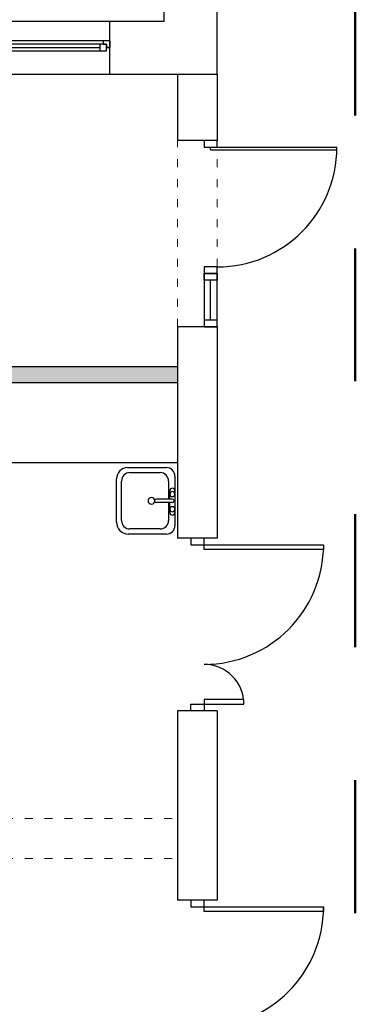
# Model space of a CAD drawing. Header units: millimetres. Extents: x 3698380 to 4312681, y 939872 to 1104488.
# Tile 48 of 93: x 3984687 to 3987214, y 1046533 to 1053940. Entities that reach past the tile are written whole.
import ezdxf

# ---------------------------------------------------------------- set-up
doc = ezdxf.new("R2010")
doc.units = ezdxf.units.MM
doc.header["$LTSCALE"] = 10
doc.set_wipeout_variables(frame=1)
doc.linetypes.add('1', pattern=[2, 1, -1])
doc.linetypes.add('ACAD_ISO03W100', pattern=[30, 12, -18])
doc.layers.add('0 20 cienka', color=8, linetype='Continuous', lineweight=20)
doc.layers.add('HVAC_zakres_opracowania', color=1, linetype='1', lineweight=50)
for name, color, linetype in [('_wytyczne ele', 6, 'Continuous'), ('A_bloki', 252, 'Continuous'), ('A_kreskowanie', 8, 'Continuous'), ('A_sc_istn', 252, 'Continuous'), ('A_sc_proj', 2, 'Continuous'), ('A_stolarka', 252, 'Continuous'), ('A_wymiary', 1, 'Continuous')]:
    doc.layers.add(name, color=color, linetype=linetype)

# ---------------------------------------------------------------- blocks, each defined once
blk = doc.blocks.new('*U462')
at = {"color": 252}
for p, q in [((-95, 20), (-100, 20)), ((-100, 15), (-97.5, 15)), ((-97.5, 15), (-97.5, 17.5)), ((-97.5, 17.5), (-95, 17.5)), ((-92.5, 17.5), (-97.5, 17.5)), ((-97.5, 17.5), (-97.5, 12.5)), ((-95, 17.5), (-95, 20)), ((140, 20), (-95, 20)), ((-92.5, 12.5), (-92.5, 17.5)), ((137.5, 17.5), (-92.5, 17.5)), ((-92.5, 15), (137.5, 15)), ((142.5, 17.5), (137.5, 17.5)), ((137.5, 17.5), (137.5, 12.5)), ((145, 20), (140, 20)), ((140, 20), (140, 17.5)), ((140, 17.5), (142.5, 17.5)), ((142.5, 17.5), (142.5, 15)), ((142.5, 12.5), (142.5, 17.5)), ((142.5, 15), (145, 15)), ((-97.5, 12.5), (-92.5, 12.5)), ((-92.5, 12.5), (137.5, 12.5)), ((-92.5, 12.5), (137.5, 12.5)), ((137.5, 12.5), (142.5, 12.5))]:
    blk.add_line(p, q, dxfattribs=at)
for points in [[(-100, 20), (-100, 15), (-97.5, 15)], [(145, 20), (145, 14.99), (142.5, 15)]]:
    blk.add_lwpolyline(points, dxfattribs=at)
blk = doc.blocks.new('*U469')
at = {"color": 252}
for points in [[(35, 900), (35, 0), (0, 0), (0, 900)], [(-50, -100), (0, -100), (0, 0), (-50, 0)], [(950, 0), (950, -100), (900, -100), (900, 0)]]:
    blk.add_lwpolyline(points, close=True, dxfattribs=at)
blk.add_arc((0, 0), 900, 0, 90, dxfattribs=at)
blk = doc.blocks.new('jndf')
at = {"layer": 'A_stolarka', "ltscale": 2}
for p, q in [((6685.7, -1555593.7), (6685.7, -1556543.7)), ((6685.7, -1555593.7), (6705.7, -1555593.7)), ((6705.7, -1555593.7), (6705.7, -1556543.7))]:
    blk.add_line(p, q, dxfattribs=at)
for points in [[(5755.7, -1555643.7), (5805.7, -1555643.7), (5805.7, -1555543.7), (5755.7, -1555543.7)], [(6705.7, -1555643.7), (6755.7, -1555643.7), (6755.7, -1555543.7), (6705.7, -1555543.7)]]:
    blk.add_lwpolyline(points, close=True, dxfattribs=at)
blk.add_arc((6705.7, -1555643.7), 900, 180, 270, dxfattribs=at)
blk = doc.blocks.new('zlew_ 1 komora_ gospodarczy_ 01 - 500 x 440mm-1748953-1 PIĘTRO')
at = {"layer": 'A_bloki'}
for p, q in [((-14.54, 25.99), (18.13, 25.99)), ((-14.54, 25.99), (18.13, 25.99)), ((-23.43, -11.66), (-23.43, 17.1)), ((-23.43, -11.66), (-23.43, 17.1)), ((-19.62, -6.9), (-19.62, 15.83)), ((-13.27, 22.18), (16.41, 22.18)), ((22.76, 15.83), (22.76, -6.9)), ((26.57, 17.55), (26.57, -11.66)), ((26.57, 17.55), (26.57, -11.66)), ((0.3, -16.07), (0.3, -4.04)), ((2.84, -16.07), (2.84, -4.04)), ((0.3, -13.25), (-13.27, -13.25)), ((-7.32, -14.2), (0.3, -14.2)), ((16.41, -13.25), (2.84, -13.25)), ((2.84, -14.2), (9.19, -14.2)), ((20.22, -18.01), (-17.08, -18.01)), ((20.22, -18.01), (-17.08, -18.01)), ((9.19, -18.01), (-7.32, -18.01))]:
    blk.add_line(p, q, dxfattribs=at)
for centre, radius, start, end in [((-14.54, 17.1), 8.89, 90, 180), ((-14.54, 17.1), 8.89, 90, 180), ((18.13, 17.55), 8.44, 0, 90), ((18.13, 17.55), 8.44, 360, 90), ((-13.27, 15.83), 6.35, 90, 180), ((16.41, 15.83), 6.35, 360, 90), ((1.57, -0.32), 2.54, 360, 180), ((-13.27, -6.9), 6.35, 180, 270), ((1.57, -0.32), 2.54, 180, 0), ((1.57, -4.04), 1.27, 360, 180), ((16.41, -6.9), 6.35, 270, 0), ((-17.08, -11.66), 6.35, 180, 270), ((-17.08, -11.66), 6.35, 180, 270), ((-7.32, -16.11), 1.91, 90, 270), ((-4.78, -16.11), 1.9, 360, 180), ((6.65, -16.11), 1.9, 0, 180), ((9.19, -16.11), 1.9, 270, 90), ((20.22, -11.66), 6.35, 270, 0), ((20.22, -11.66), 6.35, 270, 0), ((-4.78, -16.11), 1.9, 180, 0), ((1.57, -16.07), 1.27, 180, 0), ((6.65, -16.11), 1.9, 180, 0)]:
    blk.add_arc(centre, radius, start, end, dxfattribs=at)
blk = doc.blocks.new('d')
at = {"layer": 'A_kreskowanie', "ltscale": 2}
h = blk.add_hatch(color=252, dxfattribs=at)
h.dxf.hatch_style = 1
h.paths.add_polyline_path([(3731432.76, 791007.02), (3731312.76, 791007.02), (3731312.76, 789647.02), (3731432.76, 789647.02)])
h.paths.add_polyline_path([(3732874.74, 789327.02), (3732874.74, 789347.02), (3731432.76, 789347.02), (3731432.76, 789227.02), (3732874.74, 789227.02)])
h.paths.add_polyline_path([(3732754.74, 789227.02), (3732634.74, 789227.02), (3732634.74, 789127.02), (3732754.74, 789127.02)])
h.paths.add_polyline_path([(3734281.53, 789347.02), (3733874.74, 789347.02), (3733874.74, 789227.02), (3734281.53, 789227.02)])
h.paths.add_polyline_path([(3734161.53, 791007.02), (3734041.53, 791007.02), (3734041.53, 790927.02), (3734041.53, 790357.02), (3734041.53, 789347.02), (3734161.53, 789347.02)])
h.paths.add_polyline_path([(3736381.9, 791007.02), (3736261.9, 791007.02), (3736261.9, 789347.02), (3735463.65, 789347.02), (3735314.74, 789347.02), (3735314.74, 789227.02), (3736381.9, 789227.02)])
h.paths.add_polyline_path([(3735583.65, 789227.02), (3735463.65, 789227.02), (3735463.65, 787727.02), (3735583.65, 787727.02)])
h.paths.add_polyline_path([(3732754.74, 788122.56), (3732634.74, 788122.56), (3732634.74, 787727.02), (3732754.74, 787727.02)])
h.paths.add_polyline_path([(3731432.76, 789527.02), (3731312.76, 789527.02), (3731312.76, 787727.02), (3731432.76, 787727.02)])
h.paths.add_polyline_path([(3730049.12, 787727.02), (3729235.08, 787727.02), (3729235.08, 787627.02), (3729285.08, 787627.02), (3729285.08, 787527.02, 0.0278424), (3729290.65, 787427.02), (3730049.12, 787427.02)])
h.paths.add_polyline_path([(3729285.08, 787527.02), (3729235.08, 787527.02), (3729235.08, 787427.02), (3729290.65, 787427.02, -0.0278424)], flags=17)
h.paths.add_polyline_path([(3729285.08, 787627.02), (3729235.08, 787627.02), (3729235.08, 787527.02), (3729285.08, 787527.02)], flags=17)
h.paths.add_polyline_path([(3729114.74, 784607.02), (3728714.74, 784607.02), (3728714.74, 783607.02), (3729114.74, 783607.02)])
h.paths.add_polyline_path([(3729220.66, 783607.02), (3729114.74, 783607.02), (3729114.74, 783487.02), (3729220.66, 783487.02)])
h.paths.add_polyline_path([(3729309.74, 783607.02), (3729220.66, 783607.02), (3729220.66, 783487.02), (3729309.74, 783487.02)])
h.paths.add_polyline_path([(3732204.74, 783607.02), (3730709.74, 783607.02), (3730709.74, 783487.02), (3732204.74, 783487.02)])
h.paths.add_polyline_path([(3732324.74, 783707.02), (3732204.74, 783707.02), (3732204.74, 781627.02), (3732324.74, 781627.02)])
h.paths.add_polyline_path([(3735344.74, 786027.02), (3735224.74, 786027.02), (3732324.74, 786027.02), (3732324.74, 785907.02), (3735224.74, 785907.02), (3735224.74, 781627.02), (3735344.74, 781627.02)])
h.paths.add_polyline_path([(3744114.74, 791127.02), (3735314.74, 791127.02), (3735314.74, 791007.02), (3744114.74, 791007.02)])
h.paths.add_polyline_path([(3740100.05, 791007.02), (3739980.05, 791007.02), (3739980.05, 787727.02), (3740100.05, 787727.02)])
h.paths.add_polyline_path([(3742214.74, 791007.02), (3742094.74, 791007.02), (3742094.74, 787727.02), (3742214.74, 787727.02)])
h.paths.add_polyline_path([(3727024.74, 793327.02), (3726904.74, 793327.02), (3726904.74, 789127.02), (3727024.74, 789127.02)])
at = {"layer": '0 20 cienka', "color": 252, "linetype": 'ACAD_ISO03W100', "ltscale": 0.5}
for p, q in [((3744114.74, 791427.02), (3744114.74, 792827.02)), ((3744414.74, 791427.02), (3744414.74, 792827.02)), ((3742214.74, 787727.02), (3744114.74, 787727.02)), ((3742214.74, 787427.02), (3744114.74, 787427.02))]:
    blk.add_line(p, q, dxfattribs=at)
at = {"layer": 'A_bloki', "color": 252, "linetype": 'Continuous'}
blk.add_lwpolyline([(3742214.74, 790407.02), (3744114.74, 790407.02)], dxfattribs=at)
at = {"layer": 'A_sc_istn', "color": 252}
for points in [[(3722514.74, 788607.02), (3722514.74, 793727.02), (3744014.74, 793727.02), (3744014.74, 797027.02)], [(3722914.74, 788607.02), (3722914.74, 793327.02), (3744414.74, 793327.02), (3744414.74, 797027.02)], [(3743604.74, 793327.02), (3743604.74, 793727.02)], [(3744114.74, 793327.02), (3744114.74, 792827.02)], [(3744414.74, 793327.02), (3744414.74, 792827.02)], [(3744114.74, 791427.02), (3744114.74, 789837.07)], [(3744414.74, 791427.02), (3744414.74, 789837.07)], [(3744414.74, 789837.07), (3744114.74, 789837.07)], [(3744114.74, 788537.07), (3744114.74, 787112.59)], [(3744414.74, 788537.07), (3744114.74, 788537.07)], [(3744414.74, 788537.07), (3744414.74, 787112.59)], [(3744414.74, 787112.59), (3744114.74, 787112.59)]]:
    blk.add_lwpolyline(points, dxfattribs=at)
at = {"layer": 'A_sc_proj', "color": 252, "ltscale": 2}
for p, q in [((3744414.74, 792827.02), (3744114.74, 792827.02)), ((3744414.74, 791427.02), (3744114.74, 791427.02))]:
    blk.add_line(p, q, dxfattribs=at)
for points in [[(3729114.74, 791127.02), (3744114.74, 791127.02)], [(3729114.74, 791007.02), (3744114.74, 791007.02)]]:
    blk.add_lwpolyline(points, dxfattribs=at)
at = {"layer": 'A_stolarka', "color": 252, "ltscale": 2}
blk.add_line((3744364.74, 791477.02), (3744364.74, 791777.02), dxfattribs=at)
for points in [[(3744414.74, 791827.02), (3744414.74, 791777.02), (3744314.74, 791777.02), (3744314.74, 791827.02)], [(3744314.74, 791827.02), (3744314.74, 791427.02), (3744414.74, 791427.02), (3744414.74, 791827.02)], [(3744414.74, 791427.02), (3744414.74, 791477.02), (3744314.74, 791477.02), (3744314.74, 791427.02)]]:
    blk.add_lwpolyline(points, close=True, dxfattribs=at)
at = {"layer": 'A_stolarka', "color": 252}
for centre, radius, start, end in [((3744314.74, 789787.07), 900, 270, 0), ((3744314.74, 788587.07), 300, 0, 90)]:
    blk.add_arc(centre, radius, start, end, dxfattribs=at)
at = {"layer": 'A_bloki', "color": 252, "linetype": 'Continuous', "xscale": 10, "yscale": 10, "zscale": 10, "rotation": 90.00000000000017}
blk.add_blockref('zlew_ 1 komora_ gospodarczy_ 01 - 500 x 440mm-1748953-1 PIĘTRO', (3743915.27, 790101.76), dxfattribs=at)
at = {"layer": 'A_sc_istn', "color": 252, "xscale": 10, "yscale": 10, "zscale": 10}
blk.add_blockref('*U462', (3742154.74, 793377.05), dxfattribs=at)
at = {"layer": 'A_sc_istn', "color": 252, "rotation": 270}
blk.add_blockref('*U469', (3744314.74, 787062.59), dxfattribs=at)
at = {"layer": 'A_stolarka', "color": 252, "rotation": 90.00000000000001}
blk.add_blockref('jndf', (2188771, 786071.29), dxfattribs=at)
at = {"color": 252}
for points in [[(3745214.74, 789787.07), (3745214.74, 789752.07), (3744314.74, 789752.07), (3744314.74, 789787.07)], [(3744614.74, 788587.07), (3744614.74, 788622.07), (3744314.74, 788622.07), (3744314.74, 788587.07)]]:
    blk.add_wipeout(points, dxfattribs=at).dxf.layer = 'A_stolarka'
for points in [[(3745214.74, 789787.07), (3745214.74, 789752.07), (3744314.74, 789752.07), (3744314.74, 789787.07)], [(3744614.74, 788587.07), (3744614.74, 788622.07), (3744314.74, 788622.07), (3744314.74, 788587.07)]]:
    blk.add_wipeout(points, dxfattribs=at).dxf.layer = 'A_stolarka'
for points in [[(3745214.74, 789787.07), (3745214.74, 789752.07), (3744314.74, 789752.07), (3744314.74, 789787.07)], [(3744614.74, 788587.07), (3744614.74, 788622.07), (3744314.74, 788622.07), (3744314.74, 788587.07)]]:
    blk.add_wipeout(points, dxfattribs=at).dxf.layer = 'A_stolarka'
at = {"layer": 'A_stolarka', "color": 252}
for points in [[(3744214.74, 789837.07), (3744214.74, 789787.07), (3744314.74, 789787.07), (3744314.74, 789837.07)], [(3745214.74, 789752.07), (3744314.74, 789752.07), (3744314.74, 789787.07), (3745214.74, 789787.07)], [(3744214.74, 788537.07), (3744214.74, 788587.07), (3744314.74, 788587.07), (3744314.74, 788537.07)], [(3744614.74, 788622.07), (3744314.74, 788622.07), (3744314.74, 788587.07), (3744614.74, 788587.07)]]:
    blk.add_lwpolyline(points, close=True, dxfattribs=at)
blk = doc.blocks.new('A$C77EF4F1D')
at = {"layer": 'HVAC_zakres_opracowania', "color": 2, "ltscale": 100}
blk.add_line((16739.2, -14310.6), (16739.2, 1834.7), dxfattribs=at)

msp = doc.modelspace()

# ---------------------------------------------------------------- block references
at = {"layer": 'A_wymiary'}
msp.add_blockref('d', (241760.1, 260202.7), dxfattribs=at)

# ---------------------------------------------------------------- next in the draw order: block references
at = {"layer": '_wytyczne ele', "color": 2, "ltscale": 2}
msp.add_blockref('A$C77EF4F1D', (3970474.9, 1053529.8), dxfattribs=at)

doc.saveas('drawing.dxf')
